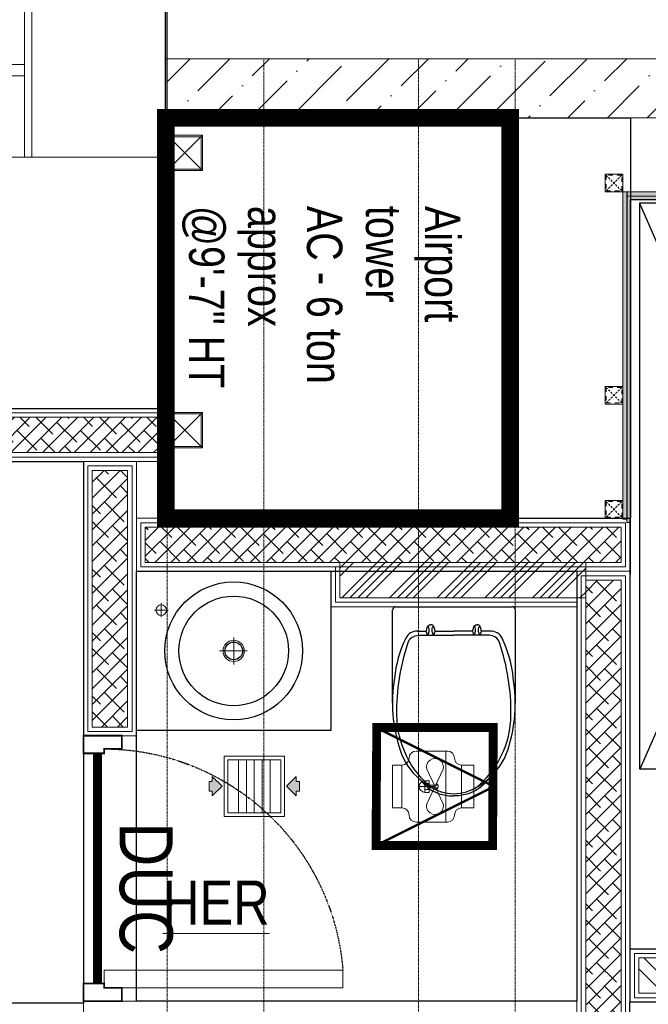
# Model space of a CAD drawing. Header units: millimetres. Extents: x -106827 to 92813, y -35754 to 7831.
# Tile 54 of 160: x -53515 to -51737, y -18326 to -15542. Entities that reach past the tile are written whole.
import ezdxf
from ezdxf.xclip import XClip

# ---------------------------------------------------------------- set-up
doc = ezdxf.new("R2010")
doc.units = ezdxf.units.MM
doc.header["$XCLIPFRAME"] = 2
for name, pattern in [('CONTINOUS', [0, 0, 0]), ('DASHED', [0.75, 0.5, -0.25]), ('General Arrangement Plan$0$( Hidden )', [0.375, 0.25, -0.125]), ('General Arrangement Plan$0$DASHED2', [0.375, 0.25, -0.125]), ('General Arrangement Plan$1$.5', [2, 0.5, -0.5, 0.5, -0.5]), ('General Arrangement Plan$1$CORES & SETBACK$0$HIDDEN', [0.375, 0.25, -0.125]), ('General Arrangement Plan$1$HIDDEN', [0.375, 0.25, -0.125]), ('HIDDEN', [0.375, 0.25, -0.125])]:
    doc.linetypes.add(name, pattern=pattern)
for name, color, linetype, lineweight, true_color in [('2020 HVAC EX.GRILLE & OPENING', 7, 'Continuous', 15, 0xfa0000), ('General Arrangement Plan$1$MH- (Structural Elements)Strc-4', 7, 'Continuous', 0, 0xb85b00), ('General Arrangement Plan$1$MS', 7, 'Continuous', 0, 0x3c5977)]:
    doc.layers.add(name, color=color, linetype=linetype, lineweight=lineweight, true_color=true_color)
for name, color, linetype, lineweight in [('2020 HVAC EXHAUST AIR DUCT-IN KITCHEN', 1, 'DASHED', 25), ('2020 HVAC TOILET DUCT TEXT', 210, 'Continuous', 9), ('2020 HVAC TRAP DOOR', 155, 'HIDDEN', 15), ('General Arrangement Plan$1$01_WALL-INTERNAL', 250, 'Continuous', 13), ('General Arrangement Plan$1$A-HATCH', 15, 'Continuous', 0), ('General Arrangement Plan$1$A-WALL', 113, 'Continuous', 9), ('General Arrangement Plan$1$BEAM', 113, 'Continuous', 9), ('General Arrangement Plan$1$Finishes', 5, 'Continuous', 13), ('General Arrangement Plan$1$MEI- EXISTING WALLS', 1, 'Continuous', 15), ('General Arrangement Plan$1$PLASTER', 252, 'Continuous', 13), ('General Arrangement Plan$1$TILES', 104, 'Continuous', 9), ('General Arrangement Plan$1$TXT', 6, 'Continuous', 20), ('General Arrangement Plan$1$Wall Hatch', 8, 'Continuous', 0), ('General Arrangement Plan$1$WALL NEW', 6, 'Continuous', 13)]:
    doc.layers.add(name, color=color, linetype=linetype, lineweight=lineweight)
for name, color, linetype in [('General Arrangement Plan$1$cad-block.com', 250, 'Continuous'), ('General Arrangement Plan$1$Equipment', 5, 'Continuous'), ('General Arrangement Plan$1$FRR140', 5, 'Continuous'), ('General Arrangement Plan$1$IDS-DOOR', 45, 'Continuous'), ('General Arrangement Plan$1$MEI-TEXT', 3, 'Continuous'), ('IFF-35 HEAVY', 100, 'Continuous')]:
    doc.layers.add(name, color=color, linetype=linetype)
doc.styles.add('General Arrangement Plan$1$Standard', font='ARIALN.TTF')
doc.styles.add('General Arrangement Plan$1$TMH-TEXT', font='simplex.shx', dxfattribs={"width": 0.8})
doc.styles.get("Standard").update_dxf_attribs({"font": 'ARIALN.TTF'})
pattern_1 = [(45, (0, 0), (1e-12, 8.838834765), [6.25, -6.25]), (135, (4.4194, 4.4194), (-8.838834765, 1e-12), [6.25, -6.25])]
pattern_2 = [(172.5, (-726867.071, -969433.78), (-6.58963561, -7.03506592), [0, -7.6, 0, -8.5, 0, -8.125]), (142.5, (-726867.071, -969433.78), (-16.23489865, -3.72068755), [0, -4.1, 0, -6.85, 0, -2.625]), (102.5, (-726862.722, -969438.128), (-11.030161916, 10.990146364), [0, -2.5, 0, -9, 0, -11.75]), (92.5, (-726862.722, -969438.128), (-13.73131425, 7.52521082), [0, -1.25, 0, -5.9, 0, -6.75])]

# ---------------------------------------------------------------- blocks, each defined once
blk = doc.blocks.new('General Arrangement Plan$1$VDVEV')
at = {"layer": 'General Arrangement Plan$1$MH- (Structural Elements)Strc-4', "lineweight": 5}
blk.add_lwpolyline([(490.4, 2629.6), (490.4, 3005.2), (0, 3005.2), (0, 2629.6)], dxfattribs=at)
at = {"layer": 'General Arrangement Plan$1$MH- (Structural Elements)Strc-4', "lineweight": 9}
for points in [[(490.4, 2608.7), (490.4, 2629.6), (0, 2629.6), (0, 2608.7)], [(490.4, 1419.1), (0, 1419.1), (0, 1408.7), (490.4, 1408.7)]]:
    blk.add_lwpolyline(points, close=True, dxfattribs=at)
for points in [[(0, 2608.7), (0, 1419.1)], [(229.6, 1419.1), (229.6, 2608.7)], [(260.9, 1419.1), (260.9, 2608.7)], [(490.4, 1419.1), (490.4, 2608.7)], [(0, 1408.7), (0, 0), (490.4, 0), (490.4, 1408.7)], [(0, 1001.7), (490.4, 1001.7)]]:
    blk.add_lwpolyline(points, dxfattribs=at)
at = {"layer": 'General Arrangement Plan$1$MH- (Structural Elements)Strc-4', "lineweight": 0}
for points in [[(0, 626.1), (490.4, 626.1)], [(0, 417.4), (490.4, 417.4)], [(0, 260.9), (490.4, 260.9)], [(0, 146.1), (490.4, 146.1)], [(0, 73), (490.4, 73)]]:
    blk.add_lwpolyline(points, dxfattribs=at)
blk = doc.blocks.new('General Arrangement Plan$1$EAFERGV')
at = {"lineweight": 20}
for points in [[(479.8, 372.1), (-31.5, -24.5)], [(-31.5, 372.1), (479.8, -3.6)], [(1272.8, 372.1), (1794.5, -24.5)], [(1794.5, 372.1), (1272.8, -3.6)]]:
    blk.add_lwpolyline(points, dxfattribs=at)
for points in [[(-31.5, 372.1), (-31.5, -24.5), (479.8, -24.5), (479.8, 372.1)], [(1794.5, 372.1), (1794.5, -24.5), (1272.8, -24.5), (1272.8, 372.1)]]:
    blk.add_lwpolyline(points, close=True, dxfattribs=at)
blk = doc.blocks.new('General Arrangement Plan$1$EFVRFEVREV')
blk.add_blockref('General Arrangement Plan$1$EAFERGV', (-648, 786.2))
at = {"layer": 'General Arrangement Plan$1$MH- (Structural Elements)Strc-4'}
blk.add_blockref('General Arrangement Plan$1$VDVEV', (-11.7, 0), dxfattribs=at)
blk = doc.blocks.new('General Arrangement Plan$1$Waschtisch - Konsole LOOP 550x450 D390')
at = {"lineweight": 25}
for p, q in [((-550, -450), (-550, 0)), ((-550, 0), (0, 0)), ((0, 0), (0, -450)), ((0, -450), (-550, -450))]:
    blk.add_line(p, q, dxfattribs=at)
at = {"lineweight": 5}
for p, q in [((-499.4, -110), (-460.4, -110)), ((-480, -130.1), (-480, -90.2)), ((-275, -263), (-275, -187.1)), ((-315.5, -225), (-236.5, -225))]:
    blk.add_line(p, q, dxfattribs=at)
at = {"lineweight": 25}
for radius in [195, 155, 25]:
    blk.add_circle((-275, -225), radius, dxfattribs=at)
at = {"lineweight": 5}
for centre, radius in [((-480, -110), 15), ((-275, -225), 30)]:
    blk.add_circle(centre, radius, dxfattribs=at)
blk = doc.blocks.new('General Arrangement Plan$1$A$C08D46EED')
at = {"lineweight": 0}
for p, q in [((-523.2, 710.2), (-440.8, 609.6)), ((-1219.8, 140, 0), (-1137.4, 39.4))]:
    blk.add_line(p, q, dxfattribs=at)
at = {"linetype": 'Continuous', "lineweight": 0, "const_width": 6}
blk.add_lwpolyline([(-440.8, 609.6), (-523.2, 710.2), (-569.6, 672.2), (-525.3, 618), (-513.6, 627.5), (-475.6, 581.1)], close=True, dxfattribs=at)
blk.add_lwpolyline([(-440.8, 609.6), (-523.2, 710.2), (-569.6, 672.2), (-525.3, 618), (-513.6, 627.5), (-475.6, 581.1)], close=True, dxfattribs=at)
at = {"lineweight": 0}
blk.add_lwpolyline([(-513.6, 627.5), (-560.1, 589.5), (-46.4, -38), (0, 0)], close=True, dxfattribs=at)
blk.add_lwpolyline([(-513.6, 627.5), (-560.1, 589.5), (-46.4, -38), (0, 0)], close=True, dxfattribs=at)
at = {"linetype": 'Continuous', "lineweight": 0, "const_width": 6, "elevation": 0}
blk.add_lwpolyline([(-1138.2, 38.8), (-1220.6, 139.4), (-1174.1, 177.4), (-1129.8, 123.2), (-1141.4, 113.7), (-1103.4, 67.3)], close=True, dxfattribs=at)
blk.add_lwpolyline([(-1138.2, 38.8), (-1220.6, 139.4), (-1174.1, 177.4), (-1129.8, 123.2), (-1141.4, 113.7), (-1103.4, 67.3)], close=True, dxfattribs=at)
at = {"color": 8, "linetype": 'General Arrangement Plan$1$HIDDEN', "ltscale": 0.025}
blk.add_arc((-511.6, 632, 0), 815.6, 219.45, 304.7707, dxfattribs=at)
blk = doc.blocks.new('General Arrangement Plan$1$toilet 5_top view_cad-block.com')
at = {"color": 7}
for points in [[(-171.9, 0), (171.9, 0)], [(-181.9, -285.5), (-181.9, -10)], [(181.9, -285.5), (181.9, -10)], [(-107.8, -72.1), (-81.7, -72.5)], [(-78.1, -84.4), (-81.7, -72.5)], [(-59.2, -84.4), (-55.6, -72.5)], [(-55.6, -72.5), (0, -72.5)], [(55.6, -72.5), (0, -72.5)], [(59.2, -84.4), (55.6, -72.5)], [(78.1, -84.4), (81.7, -72.5)], [(107.8, -72.1), (81.7, -72.5)]]:
    blk.add_lwpolyline(points, dxfattribs=at)
for points in [[(-81.7, -72.5, 0.000902), (-79.1, -61.6, -0.347242), (-68.7, -53.4)], [(-55.6, -72.5, -0.000902), (-58.2, -61.6, 0.347242), (-68.7, -53.4)], [(55.6, -72.5, 0.000902), (58.2, -61.6, -0.347242), (68.7, -53.4)], [(81.7, -72.5, -0.000902), (79.1, -61.6, 0.347242), (68.7, -53.4)], [(-105.3, -72.1), (-107.8, -72.1, 0.290717), (-142.6, -93.4, 0.092282), (-175.7, -212, 0.123133), (-159.3, -424.5, 0.135146), (-101.5, -510.7, 0.083289)], [(-62.2, -538.4, -0.226694), (-169, -320.8, -0.083906), (-135, -106.2, -0.3229), (-104.6, -84.4), (0, -84.4)], [(-78.1, -84.4, 0.244892), (-74.1, -60.9, 0.378206), (-78.1, -58.9, -0.178567)], [(-59.2, -84.4, -0.244892), (-63.2, -60.9, -0.378206), (-59.3, -58.9, 0.178567)], [(62.2, -538.4, 0.226694), (169, -320.8, 0.083906), (135, -106.2, 0.3229), (104.6, -84.4), (0, -84.4)], [(59.2, -84.4, 0.244892), (63.2, -60.9, 0.378206), (59.3, -58.9, -0.178567)], [(78.1, -84.4, -0.244892), (74.1, -60.9, -0.378206), (78.1, -58.9, 0.178567)], [(101.5, -510.7, 0.135146), (159.3, -424.5, 0.123133), (175.7, -212, 0.092282), (142.6, -93.4, 0.290717), (107.8, -72.1)], [(-101.5, -510.7, 0.095376), (-37.4, -547.5, 0.083289), (0, -553.7, 0.083289), (37.4, -547.5, 0.095376), (101.5, -510.7, 0.123133)], [(-101.5, -510.7, 0.016905), (-87.4, -526.1, 0.130768), (-38.7, -554.9, 0.071655), (0, -560, 0.449001)], [(101.5, -510.7, -0.016905), (87.4, -526.1, -0.130768), (38.7, -554.9, -0.071655), (0, -560, -0.449001)]]:
    blk.add_lwpolyline(points, format="xyb", dxfattribs=at)
for centre, start, end in [((171.9, -10), 0, 90), ((-171.9, -10), 90, 180)]:
    blk.add_arc(centre, 10, start, end, dxfattribs=at)
blk = doc.blocks.new('*U277')
at = {"layer": 'General Arrangement Plan$1$A-HATCH', "lineweight": -2, "true_color": 0x939598}
h = blk.add_hatch(dxfattribs=at)
h.set_pattern_fill('ANSI32', color=252, scale=0.4)
h.set_pattern_definition([(45, (-520.4093, 0), (-2.694077, 2.694077), []), (45, (-518.6132, 0), (-2.694077, 2.694077), [])])
h.paths.add_polyline_path([(-346.02, 5), (-120.06, 5), (-120.06, 1), (-346.02, 1)])
at = {"layer": 'General Arrangement Plan$1$Finishes'}
blk.add_lwpolyline([(-347.02, 6), (-119.06, 6), (-119.06, 0), (-347.02, 0)], close=True, dxfattribs=at)
at = {"layer": 'General Arrangement Plan$1$WALL NEW'}
for points in [[(-346.52, 5.5), (-119.56, 5.5), (-119.56, 0.5), (-346.52, 0.5)], [(-346.02, 5), (-120.06, 5), (-120.06, 1), (-346.02, 1)]]:
    blk.add_lwpolyline(points, close=True, dxfattribs=at)
blk = doc.blocks.new('General Arrangement Plan$1$A$C0642dd72')
at = {"layer": 'General Arrangement Plan$1$MS', "ltscale": 10}
for p, q in [((2899.7, 12709.7), (2999.7, 12809.7)), ((2999.7, 12709.7), (2899.7, 12809.7)), ((2899.7, 11925.6), (2999.7, 12025.6)), ((2999.7, 11925.6), (2899.7, 12025.6))]:
    blk.add_line(p, q, dxfattribs=at)
for points in [[(2899.7, 12709.7), (2999.7, 12709.7), (2999.7, 12809.7), (2899.7, 12809.7)], [(2903.7, 12713.7), (2995.7, 12713.7), (2995.7, 12805.7), (2903.7, 12805.7)], [(2899.7, 11925.6), (2999.7, 11925.6), (2999.7, 12025.6), (2899.7, 12025.6)], [(2903.7, 11929.6), (2995.7, 11929.6), (2995.7, 12021.6), (2903.7, 12021.6)]]:
    blk.add_lwpolyline(points, close=True, dxfattribs=at)
blk = doc.blocks.new('*U201')
at = {"layer": 'General Arrangement Plan$1$TILES'}
h = blk.add_hatch(dxfattribs=at)
h.set_pattern_fill('ZIGZAG', color=256, scale=50, angle=45)
h.set_pattern_definition(pattern_1)
h.paths.add_polyline_path([(100018.5, -854001.2), (100018.5, -853991.2), (91188.8, -853991.2), (91188.8, -854001.2)])
blk.add_lwpolyline([(100018.5, -854001.2), (100018.5, -853991.2), (91188.8, -853991.2), (91188.8, -854001.2)], close=True, dxfattribs=at)
blk = doc.blocks.new('*U202')
at = {"layer": 'General Arrangement Plan$1$PLASTER'}
h = blk.add_hatch(dxfattribs=at)
h.set_pattern_fill('AR-SAND', color=256, scale=5, angle=90)
h.set_pattern_definition(pattern_2)
h.paths.add_polyline_path([(120539.6, -848202.3), (120539.6, -848190.3), (111689.8, -848190.3), (111689.8, -848202.3)])
blk.add_lwpolyline([(120539.6, -848202.3), (120539.6, -848190.3), (111689.8, -848190.3), (111689.8, -848202.3)], close=True, dxfattribs=at)
blk = doc.blocks.new('General Arrangement Plan$1$A$C25013FFA')
at = {"layer": 'General Arrangement Plan$1$MS', "linetype": 'General Arrangement Plan$1$CORES & SETBACK$0$HIDDEN', "ltscale": 25}
for p, q in [((-9, 60), (35, 16)), ((35, 60), (-9, 16))]:
    blk.add_line(p, q, dxfattribs=at)
at = {"layer": 'General Arrangement Plan$1$MS', "ltscale": 25}
blk.add_lwpolyline([(-12, 13), (38, 13), (38, 63), (-12, 63)], close=True, dxfattribs=at)
blk.add_lwpolyline([(-12, 13), (38, 13), (38, 63), (-12, 63)], close=True, dxfattribs=at)
at = {"layer": 'General Arrangement Plan$1$MS', "linetype": 'General Arrangement Plan$1$.5', "ltscale": 25}
blk.add_lwpolyline([(-9, 16), (35, 16), (35, 60), (-9, 60)], close=True, dxfattribs=at)
blk = doc.blocks.new('*U226')
at = {"layer": 'General Arrangement Plan$1$TILES'}
h = blk.add_hatch(dxfattribs=at)
h.set_pattern_fill('ZIGZAG', color=256, scale=50, angle=45)
h.set_pattern_definition(pattern_1)
h.paths.add_polyline_path([(99095.5, -853991.2), (99095.5, -854001.2), (100018.5, -854001.2), (100018.5, -853991.2)])
blk.add_lwpolyline([(100018.5, -854001.2), (100018.5, -853991.2), (99095.5, -853991.2), (99095.5, -854001.2)], close=True, dxfattribs=at)
blk = doc.blocks.new('*U208')
at = {"layer": 'General Arrangement Plan$1$PLASTER'}
h = blk.add_hatch(dxfattribs=at)
h.set_pattern_fill('AR-SAND', color=256, scale=5, angle=90)
h.set_pattern_definition(pattern_2)
h.paths.add_polyline_path([(120519.6, -848202.3), (120519.6, -848190.3), (119594.5, -848190.3), (119594.5, -848202.3)])
blk.add_lwpolyline([(120519.6, -848202.3), (120519.6, -848190.3), (119594.5, -848190.3), (119594.5, -848202.3)], close=True, dxfattribs=at)
blk = doc.blocks.new('General Arrangement Plan')
at = {"layer": 'General Arrangement Plan$1$A-HATCH', "lineweight": -2, "true_color": 0x939598}
h = blk.add_hatch(dxfattribs=at)
h.set_pattern_fill('ANSI38', color=252, scale=10, angle=180)
h.paths.add_polyline_path([(74.3, 13036.2), (3075.4, 13036.2), (3075.4, 12936.2), (74.3, 12936.2)])
h = blk.add_hatch(dxfattribs=at)
h.set_pattern_fill('ANSI38', color=252, scale=10, angle=180)
h.paths.add_polyline_path([(2988.4, 12160.3), (2988.4, 12886.2), (2888.4, 12886.2), (2888.4, 12160.3)])
h = blk.add_hatch(dxfattribs=at)
h.set_pattern_fill('ANSI38', color=252, scale=10, angle=180)
h.paths.add_polyline_path([(4384, 12725.7), (3038.4, 12725.7), (3038.4, 12625.7), (4384, 12625.7)])
h = blk.add_hatch(dxfattribs=at)
h.set_pattern_fill('ANSI34', color=252, scale=5)
h.paths.add_polyline_path([(4284, 12625.7), (3588.4, 12625.7), (3588.4, 12525.7), (4284, 12525.7)])
h = blk.add_hatch(dxfattribs=at)
h.set_pattern_fill('ANSI38', color=252, scale=10, angle=180)
h.paths.add_polyline_path([(4384, 11260.3), (4384, 12575.7), (4284, 12575.7), (4284, 11260.3)])
at = {"layer": 'General Arrangement Plan$1$Wall Hatch', "true_color": 0xc7c8ca}
h = blk.add_hatch(dxfattribs=at)
h.set_pattern_fill('ANSI36', color=9, scale=25)
h.paths.add_polyline_path([(3100.4, 14050.1), (9916.9, 14050.1), (9916.9, 13882.8), (3100.4, 13882.8)])
at = {"layer": 'General Arrangement Plan$1$A-WALL', "lineweight": 25}
for p, q in [((3095.6, 13060.4), (3096.8, 14980.2)), ((47.5, 13064), (3095.6, 13060.4))]:
    blk.add_line(p, q, dxfattribs=at)
at = {"layer": 'General Arrangement Plan$1$BEAM', "linetype": 'General Arrangement Plan$0$( Hidden )', "ltscale": 11}
for points in [[(3373.3, 14050.1), (3373.2, 899.1), (3099.8, 899.1), (3099.8, 14050.1)], [(4084.2, 14050.1), (4084.2, 899.1), (3810.8, 899.1), (3810.8, 14050.1)]]:
    blk.add_lwpolyline(points, close=True, dxfattribs=at)
at = {"layer": 'General Arrangement Plan$1$Equipment'}
for p, q in [((4435.7, 13641.3), (5135.5, 12041.9)), ((4438.2, 12041.9), (5135.5, 13641.3))]:
    blk.add_line(p, q, dxfattribs=at)
blk.add_lwpolyline([(5135.5, 12041.9), (5135.5, 13641.3), (4435.7, 13641.3), (4435.7, 12041.9)], close=True, dxfattribs=at)
at = {"layer": 'General Arrangement Plan$1$Equipment', "color": 32, "ltscale": 0.2}
blk.add_lwpolyline([(4407.7, 10743.6), (10108.5, 10743.6), (10108.5, 11382.6), (4407.7, 11382.6)], close=True, dxfattribs=at)
at = {"layer": 'General Arrangement Plan$1$Finishes'}
for points in [[(49.3, 13061.2), (3100.4, 13061.2), (3100.4, 12911.2), (49.3, 12911.2)], [(3013.4, 12135.3), (3013.4, 12911.2), (2863.4, 12911.2), (2863.4, 12135.3)], [(4409, 12750.7), (3013.4, 12750.7), (3013.4, 12600.7), (4409, 12600.7)], [(4409, 11235.3), (4409, 12600.7), (4259, 12600.7), (4259, 11235.3)], [(4259, 11385.3), (2863.3, 11385.3), (2863.3, 11235.3), (4259, 11235.3)]]:
    blk.add_lwpolyline(points, close=True, dxfattribs=at)
blk.add_lwpolyline([(3563.4, 12600.7), (3563.4, 12500.7), (4259, 12500.7)], dxfattribs=at)
at = {"layer": 'General Arrangement Plan$1$FRR140', "color": 4, "linetype": 'General Arrangement Plan$0$DASHED2'}
blk.add_line((4410.7, 13882.8), (4410.7, 12750.7), dxfattribs=at)
blk.add_line((4410.7, 13882.8), (4410.7, 12750.7), dxfattribs=at)
at = {"layer": 'General Arrangement Plan$1$FRR140', "color": 4, "const_width": 50}
blk.add_lwpolyline([(3096.1, 13882.8), (3096.1, 12750.7), (4070.7, 12750.7), (4070.7, 13882.8)], close=True, dxfattribs=at)
at = {"layer": 'General Arrangement Plan$1$FRR140', "color": 4, "linetype": 'General Arrangement Plan$0$DASHED2'}
for points in [[(4070.7, 13882.8), (4410.7, 13882.8)], [(4070.7, 13882.8), (4410.7, 13882.8)], [(4070.7, 12750.7), (4410.7, 12750.7)], [(4070.7, 12750.7), (4410.7, 12750.7)]]:
    blk.add_lwpolyline(points, dxfattribs=at)
at = {"layer": 'General Arrangement Plan$1$MEI- EXISTING WALLS', "color": 252, "true_color": 0x939598}
blk.add_line((2863.4, 11380.1), (2863.4, 12600.7), dxfattribs=at)
at = {"layer": 'General Arrangement Plan$1$MEI- EXISTING WALLS', "color": 18, "true_color": 0x000000}
blk.add_lwpolyline([(9916.9, 14050.2), (3094.3, 14050.1), (3094.3, 13882.8), (9916.9, 13882.8), (9916.9, 14050.2)], dxfattribs=at)
at = {"layer": 'General Arrangement Plan$1$MH- (Structural Elements)Strc-4'}
blk.add_lwpolyline([(3100.4, 14050.1), (9916.9, 14050.1), (9916.9, 13882.8), (3100.4, 13882.8)], close=True, dxfattribs=at)
at = {"layer": 'General Arrangement Plan$1$Wall Hatch'}
blk.add_lwpolyline([(48.7, 14982.1), (3100.4, 14982.1), (3100.4, 13061.2), (48.7, 13061.2)], close=True, dxfattribs=at)
at = {"layer": 'General Arrangement Plan$1$WALL NEW'}
for points in [[(61.8, 13048.7), (3087.9, 13048.7), (3087.9, 12923.7), (61.8, 12923.7)], [(74.3, 13036.2), (3075.4, 13036.2), (3075.4, 12936.2), (74.3, 12936.2)], [(3000.9, 12147.8), (3000.9, 12898.7), (2875.9, 12898.7), (2875.9, 12147.8)], [(2988.4, 12160.3), (2988.4, 12886.2), (2888.4, 12886.2), (2888.4, 12160.3)], [(4396.5, 12738.2), (3025.9, 12738.2), (3025.9, 12613.2), (4396.5, 12613.2)], [(4384, 12725.7), (3038.4, 12725.7), (3038.4, 12625.7), (4384, 12625.7)], [(4284, 12625.7), (3588.4, 12625.7), (3588.4, 12525.7), (4284, 12525.7)], [(4396.5, 11247.8), (4396.5, 12588.2), (4271.5, 12588.2), (4271.5, 11247.8)], [(4384, 11260.3), (4384, 12575.7), (4284, 12575.7), (4284, 11260.3)]]:
    blk.add_lwpolyline(points, close=True, dxfattribs=at)
blk.add_lwpolyline([(3575.9, 12613.2), (3575.9, 12513.2), (4259, 12513.2)], dxfattribs=at)
at = {"layer": 'General Arrangement Plan$1$01_WALL-INTERNAL', "xscale": -25, "yscale": 25, "zscale": 25, "rotation": 180}
blk.add_blockref('*U277', (13084.9, 11532.6), dxfattribs=at)
at = {"layer": 'General Arrangement Plan$1$cad-block.com'}
blk.add_blockref('General Arrangement Plan$1$Waschtisch - Konsole LOOP 550x450 D390', (3563.4, 12600.7), dxfattribs=at)
at = {"layer": 'General Arrangement Plan$1$cad-block.com', "xscale": 0.9553454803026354, "yscale": 0.9553454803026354, "zscale": 0.9553454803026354}
blk.add_blockref('General Arrangement Plan$1$toilet 5_top view_cad-block.com', (3911.2, 12500.7), dxfattribs=at)
at = {"layer": 'General Arrangement Plan$1$IDS-DOOR', "color": 1, "xscale": -0.8330996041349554, "yscale": 0.8330996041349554, "zscale": 0.8330996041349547, "rotation": 129.3008264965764}
blk.add_blockref('General Arrangement Plan$1$A$C08D46EED', (3597.3, 11422.8), dxfattribs=at)
at = {"layer": 'General Arrangement Plan$1$MH- (Structural Elements)Strc-4', "xscale": 1.003446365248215, "yscale": 1.003446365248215, "zscale": 1.003446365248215, "rotation": 270}
blk.add_blockref('General Arrangement Plan$1$EFVRFEVREV', (78.7, 14251.9), dxfattribs=at)
at = {"layer": 'General Arrangement Plan$1$MS', "ltscale": 10}
blk.add_blockref('General Arrangement Plan$1$A$C0642dd72', (200.7, 1023.9), dxfattribs=at)
at = {"layer": 'General Arrangement Plan$1$MS', "ltscale": 25, "rotation": 180}
for p in [(4376.7, 13736.7), (4376.7, 13136.7), (4376.7, 12813.7)]:
    blk.add_blockref('General Arrangement Plan$1$A$C25013FFA', p, dxfattribs=at)
at = {"layer": 'General Arrangement Plan$1$PLASTER', "rotation": 270}
blk.add_blockref('*U208', (852591.1, 133268.2), dxfattribs=at)
at = {"layer": 'General Arrangement Plan$1$PLASTER', "xscale": -1, "rotation": 180}
blk.add_blockref('*U202', (-107289.1, -834528.7), dxfattribs=at)
at = {"layer": 'General Arrangement Plan$1$TILES', "xscale": -1, "rotation": 90}
blk.add_blockref('*U226', (-849590.5, 112757.2), dxfattribs=at)
at = {"layer": 'General Arrangement Plan$1$TILES'}
blk.add_blockref('*U201', (-86778, 867652.9), dxfattribs=at)
at = {"layer": 'General Arrangement Plan$1$MEI-TEXT', "color": 4, "insert": (3142.1, 13633.9), "char_height": 100, "width": 2433.594, "attachment_point": 7, "rotation": 270, "style": 'General Arrangement Plan$1$TMH-TEXT'}
blk.add_mtext('{\\fArial|b0|i0|c0|p34;\\C5;Airport\\Ptower \\PAC - 6 ton \\Papprox\\P@9\'-7" HT}', dxfattribs=at)
at = {"layer": 'General Arrangement Plan$1$TXT', "insert": (3239, 11664), "char_height": 125, "width": 2265.161, "attachment_point": 5, "style": 'General Arrangement Plan$1$Standard'}
blk.add_mtext('{\\LHER }', dxfattribs=at)
blk = doc.blocks.new('A$C7CF8064D')
at = {"layer": '2020 HVAC EXHAUST AIR DUCT-IN KITCHEN', "color": 7, "linetype": 'CONTINOUS', "lineweight": 18}
for p, q in [((5.01, 17.07, -7.52), (5.01, 14.9, -7.52)), ((5.01, 17.07, -7.52), (12.69, 17.07, -7.52)), ((12.69, 17.07, -7.52), (12.69, 14.9, -7.52)), ((5.01, 14.9, -7.52), (12.69, 14.9, -7.52)), ((2.45, 6.71, -7.52), (2.45, 12.34, -7.52)), ((2.45, 12.07, -7.52), (15.25, 12.07, -7.52)), ((11.96, 11.59, -7.52), (5.76, 8.61, -7.52)), ((11.96, 8.61, -7.52), (5.76, 11.59, -7.52)), ((15.25, 6.71, -7.52), (15.25, 12.34, -7.52)), ((7.81, 9.05, -7.52), (7.81, 8.3, -7.52)), ((7.81, 9.05, -7.52), (9.91, 9.05, -7.52)), ((8.33, 9.05, -7.52), (8.33, 8.3, -7.52)), ((8.6, 10.61, -7.52), (8.6, 9.05, -7.52)), ((8.86, 10.14, -7.52), (8.86, 7.24, -7.52)), ((9.12, 10.61, -7.52), (9.12, 9.05, -7.52)), ((9.39, 9.05, -7.52), (9.39, 8.3, -7.52)), ((9.91, 9.05, -7.52), (9.91, 8.3, -7.52)), ((2.45, 7.11, -7.52), (15.25, 7.11, -7.52)), ((9.91, 8.3, -7.52), (7.81, 8.3, -7.52)), ((5.01, 4.15, -7.52), (12.69, 4.15, -7.52)), ((5.01, 2.45, -7.52), (5.01, 4.15, -7.52)), ((12.69, 2.45, -7.52), (12.69, 4.15, -7.52)), ((5.01, 2.45, -7.52), (12.69, 2.45, -7.52))]:
    blk.add_line(p, q, dxfattribs=at)
for centre, radius, start, end in [((3.73, 14.9, -7.52), 1.28, 270, 0), ((13.97, 14.9, -7.52), 1.28, 180, 270), ((3.73, 12.34, -7.52), 1.28, 90, 180), ((13.97, 12.34, -7.52), 1.28, 0, 90), ((5.38, 10.1, -7.52), 1.54, 75.632, 284.368), ((8.86, 10.07, -7.52), 0.601, 28.2426, 151.7574), ((12.34, 10.1, -7.52), 1.54, 255.632, 104.368), ((8.86, 8.3, -7.52), 1.05, 180, 0), ((3.73, 6.71, -7.52), 1.28, 180, 270), ((3.73, 4.15, -7.52), 1.28, 0, 90), ((13.97, 4.15, -7.52), 1.28, 90, 180), ((13.97, 6.71, -7.52), 1.28, 270, 0)]:
    blk.add_arc(centre, radius, start, end, dxfattribs=at)
blk = doc.blocks.new('A$C133A045D')
at = {"layer": '2020 HVAC EX.GRILLE & OPENING'}
for points in [[(65.8, 152.4), (16.6, 201.3), (16.6, 177), (0, 177), (0, 152.4), (0, 127.9), (16.6, 127.9), (16.6, 103.5)], [(392.1, 152.4), (441.3, 201.3), (441.3, 177), (457.9, 177), (457.9, 152.4), (457.9, 127.9), (441.3, 127.9), (441.3, 103.5)]]:
    blk.add_hatch(color=8, dxfattribs=at).paths.add_polyline_path(points)
at = {"layer": '2020 HVAC EX.GRILLE & OPENING', "color": 9}
for p, q in [((148.5, 18.2), (148.5, 286.6)), ((188.7, 18.2), (188.7, 286.6)), ((229, 18.2), (229, 286.6)), ((269.2, 18.2), (269.2, 286.6)), ((309.5, 18.2), (309.5, 286.6))]:
    blk.add_line(p, q, dxfattribs=at)
at = {"layer": '2020 HVAC EX.GRILLE & OPENING'}
for p, q in [((16.6, 177), (16.6, 201.3)), ((16.6, 201.3), (65.8, 152.4)), ((441.3, 201.3), (392.1, 152.4)), ((441.3, 177), (441.3, 201.3)), ((0, 152.4), (0, 177)), ((0, 177), (16.6, 177)), ((0, 152.4), (0, 127.9)), ((16.6, 103.5), (65.8, 152.4)), ((441.3, 103.5), (392.1, 152.4)), ((457.9, 177), (441.3, 177)), ((457.9, 152.4), (457.9, 177)), ((457.9, 152.4), (457.9, 127.9)), ((0, 127.9), (16.6, 127.9)), ((16.6, 127.9), (16.6, 103.5)), ((457.9, 127.9), (441.3, 127.9)), ((441.3, 127.9), (441.3, 103.5))]:
    blk.add_line(p, q, dxfattribs=at)
for points in [[(381.4, 304.9), (76.5, 304.9), (76.5, 0), (381.4, 0)], [(363.2, 286.6), (94.8, 286.6), (94.8, 18.2), (363.2, 18.2)]]:
    blk.add_lwpolyline(points, close=True, dxfattribs=at)

msp = doc.modelspace()

# ---------------------------------------------------------------- linework, layer by layer
at = {"layer": 'IFF-35 HEAVY', "ltscale": 100}
msp.add_lwpolyline([(-43584.3, -23746.4), (-43584.3, -18169.9), (-51788.8, -18169.9), (-51787.4, -16050.8), (-42957.7, -16050.8), (-42957.7, -16963.9), (-41619.2, -16963.9, -0.414214), (-41617.2, -16965.9), (-41617.2, -23746.4), (-43584.3, -23746.4)], format="xyb", dxfattribs=at)

# ---------------------------------------------------------------- next in the draw order: block references
at = {"color": 7}
ref = msp.add_blockref('General Arrangement Plan', (-56198.2, -29702.5), dxfattribs=at)
XClip(ref).set_block_clipping_path([(48.7190010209, -107.5186207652), (15251.6043912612, 15253.5715002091)])

# ---------------------------------------------------------------- next in the draw order: linework, layer by layer
at = {"layer": '2020 HVAC EXHAUST AIR DUCT-IN KITCHEN', "color": 5, "linetype": 'CONTINOUS', "ltscale": 0.24, "const_width": 6.67}
msp.add_lwpolyline([(-52507.2, -17543.5), (-52173.9, -17710.2), (-52507.2, -17876.9)], dxfattribs=at)
msp.add_lwpolyline([(-52173.9, -17543.5), (-52173.9, -17876.9), (-52507.2, -17876.9), (-52507.2, -17543.5)], close=True, dxfattribs=at)
at = {"layer": '2020 HVAC TOILET DUCT TEXT', "linetype": 'Continuous', "const_width": 25, "elevation": 0}
msp.add_lwpolyline([(-53295.2, -18267.2), (-53295.2, -17616.3)], dxfattribs=at)
at = {"layer": '2020 HVAC TRAP DOOR', "ltscale": 150, "const_width": 25}
msp.add_lwpolyline([(-52507.2, -17876.9), (-52177.6, -17876.9), (-52175.7, -17543.5), (-52505.3, -17543.5)], close=True, dxfattribs=at)
at = {"layer": 'IFF-35 HEAVY', "ltscale": 100}
for points in [[(-54534.9, -16791.3), (-53334.9, -16791.3), (-53334.9, -18322.4), (-54534.9, -18322.4)], [(-53184.8, -17101.8), (-51939.2, -17101.8), (-51939.2, -18317.2), (-53184.8, -18317.2)]]:
    msp.add_lwpolyline(points, close=True, dxfattribs=at)

# ---------------------------------------------------------------- next in the draw order: block references
at = {"layer": '2020 HVAC EX.GRILLE & OPENING', "ltscale": 15, "xscale": 0.5593344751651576, "yscale": 0.5593344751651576, "zscale": 0.5593344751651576}
msp.add_blockref('A$C133A045D', (-52979.6, -17794.7), dxfattribs=at)
at = {"layer": '2020 HVAC EXHAUST AIR DUCT-IN KITCHEN', "linetype": 'CONTINOUS', "ltscale": 0.24, "extrusion": (0, 0, -1), "xscale": 15.70896523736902, "yscale": 15.70896523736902, "zscale": -15.70896523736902, "rotation": 90.00000000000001}
msp.add_blockref('A$C7CF8064D', (52499.2, -17849.4, -118.1), dxfattribs=at)

# ---------------------------------------------------------------- next in the draw order: texts
at = {"layer": '2020 HVAC TOILET DUCT TEXT', "linetype": 'Continuous'}
msp.add_text('DUC', height=150, rotation=270, dxfattribs=at).set_placement((-53232.2, -17811.7, 0))

doc.saveas('drawing.dxf')
